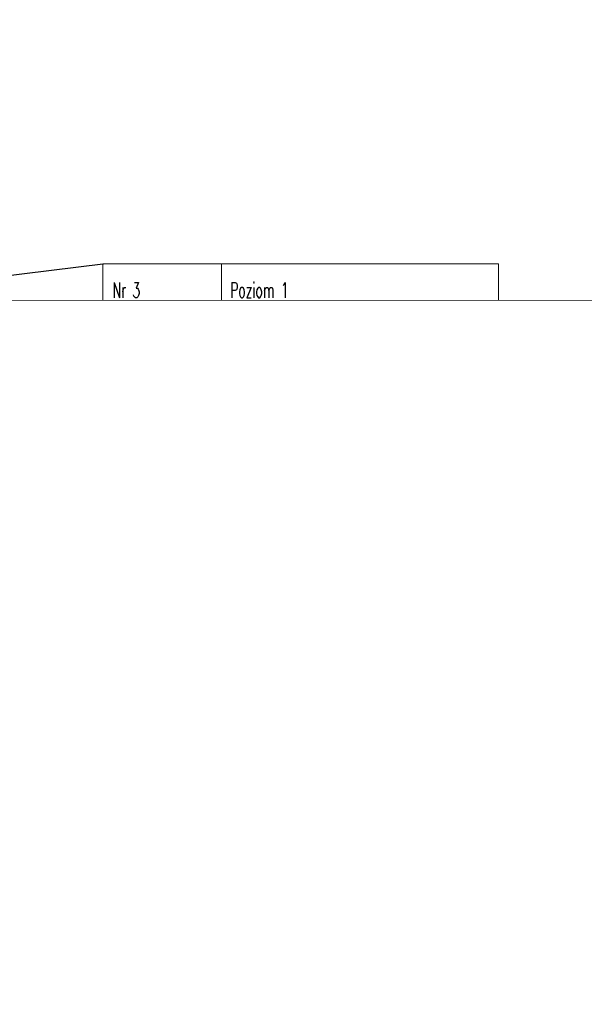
# Model space of a CAD drawing. Header units: millimetres. Extents: x 19887 to 192597, y -14203 to 39042.
# Tile 187 of 256: x 56496 to 57726, y -5918 to -3774. Entities that reach past the tile are written whole.
import ezdxf
from ezdxf import colors
from ezdxf.entities.mleader import LeaderData, LeaderLine
from ezdxf.math import Vec2, Vec3

# ---------------------------------------------------------------- set-up
doc = ezdxf.new("R2010")
doc.units = ezdxf.units.MM
doc.set_wipeout_variables(frame=1)
doc.layers.get('Defpoints').update_dxf_attribs({"color": 4})
for name, color, linetype in [('A_DBA-WYMIAR', 1, 'Continuous'), ('Osie przekroj', 252, 'Continuous'), ('Wymiarowanie', 3, 'Continuous'), ('Wypełnienie', 252, 'Continuous')]:
    doc.layers.add(name, color=color, linetype=linetype)
for name, color, linetype, lineweight in [('Basen_rzut_poziom_1_obrys', 252, 'Continuous', 35), ('Schody', 252, 'Continuous', 5), ('Tabela', 1, 'Continuous', 0)]:
    doc.layers.add(name, color=color, linetype=linetype, lineweight=lineweight)
doc.styles.add('ROMANS', font='romans.shx', dxfattribs={"width": 0.6})
doc.styles.get("Standard").update_dxf_attribs({"font": 'arial.ttf'})
doc.dimstyles.new('000001FB70622F18', dxfattribs={"dimtxt": 20, "dimasz": 5, "dimexe": 5, "dimexo": 1, "dimgap": 20, "dimtad": 1, "dimtoh": 1, "dimdec": 0, "dimtxsty": 'Standard', "dimblk": 'OBLIQUE', "dimcen": 0, "dimdle": 5, "dimclrd": 252, "dimclre": 252, "dimclrt": 252, "dimadec": 0, "dimazin": 0, "dimtfac": 1, "dimtdec": 0, "dimtmove": 0, "dimatfit": 3, "dimldrblk": 'OBLIQUE', "dimfxl": 150, "dimfxlon": 1, "dimlwd": 25, "dimlwe": 25, "dimarcsym": 1})

# ---------------------------------------------------------------- blocks, each defined once
blk = doc.blocks.new('_Oblique')
at = {"color": 0, "linetype": 'ByBlock', "lineweight": -2}
blk.add_line((-0.5, -0.5), (0.5, 0.5), dxfattribs=at)
blk = doc.blocks.new('*D638')
at = {"layer": 'Defpoints', "color": 0}
for p in [(3739.47, -2516.77), (3737.22, -3060.81), (3786.3, -3060.81)]:
    blk.add_point(p, dxfattribs=at)
at = {"layer": 'Wymiarowanie', "color": 252, "linetype": 'Continuous', "lineweight": 25}
for p, q in [((3786.3, -2511.77), (3786.3, -3065.81)), ((3740.47, -2516.77), (3791.3, -2516.77)), ((3738.22, -3060.81), (3791.3, -3060.81))]:
    blk.add_line(p, q, dxfattribs=at)
at = {"layer": 'Wymiarowanie', "color": 252, "linetype": 'ByBlock', "lineweight": 25, "xscale": 5, "yscale": 5, "zscale": 5}
for p, rotation in [((3786.3, -2516.77), 90), ((3786.3, -3060.81), 270)]:
    blk.add_blockref('_Oblique', p, dxfattribs=dict(at, rotation=rotation))
at = {"layer": 'Wymiarowanie', "color": 252, "insert": (3768.8, -2788.79), "char_height": 15, "attachment_point": 5, "rotation": 90, "style": 'ROMANS'}
blk.add_mtext('544', dxfattribs=at)
blk = doc.blocks.new('*D794')
at = {"layer": 'Defpoints', "color": 0}
for p in [(4438.49, -3043.96), (3739.86, -3060.82), (4438.49, -3060.82)]:
    blk.add_point(p, dxfattribs=at)
at = {"layer": 'Wymiarowanie', "color": 252, "linetype": 'Continuous', "lineweight": 25}
for p, q in [((3739.86, -3059.82), (3739.86, -3038.96)), ((4438.49, -3059.82), (4438.49, -3038.96)), ((3734.86, -3043.96), (4443.49, -3043.96))]:
    blk.add_line(p, q, dxfattribs=at)
at = {"layer": 'Wymiarowanie', "color": 252, "linetype": 'ByBlock', "lineweight": 25, "xscale": 5, "yscale": 5, "zscale": 5, "rotation": 180}
blk.add_blockref('_Oblique', (3739.86, -3043.96), dxfattribs=at)
at = {"layer": 'Wymiarowanie', "color": 252, "linetype": 'ByBlock', "lineweight": 25, "xscale": 5, "yscale": 5, "zscale": 5}
blk.add_blockref('_Oblique', (4438.49, -3043.96), dxfattribs=at)
at = {"layer": 'Wymiarowanie', "color": 252, "insert": (4089.18, -3026.46), "char_height": 15, "attachment_point": 5, "style": 'ROMANS'}
blk.add_mtext('699', dxfattribs=at)
blk = doc.blocks.new('G$CF5E15B28')
at = {"layer": 'Wypełnienie'}
h = blk.add_hatch(dxfattribs=at)
h.set_pattern_fill('ANSI31', color=253, scale=5, angle=90)
h.set_pattern_definition([(45, (3252.028, -2175.285), (-11.22532, 11.22532), [])])
h.paths.add_polyline_path([(3756.04, -3077.15), (4422.19, -3077.15), (4422.19, -3224.61), (4439.06, -3224.61), (4438.48, -3063.71), (3739.86, -3060.82), (3739.47, -2516.77), (3385.09, -2193.98), (3359.13, -2222.48), (3553.05, -2396.97), (3467.33, -2490.78), (3467.33, -2520.21), (3483.73, -2520.21), (3483.73, -2497.42), (3563.08, -2407.02), (3729.42, -2553.99), (3727.03, -3062.26), (3613.33, -3062.26), (3613.33, -3077.15), (3727.79, -3077.15), (3726.59, -3209.47), (3756.04, -3209.47)])
at = {"layer": 'Basen_rzut_poziom_1_obrys', "color": 253, "elevation": 0}
for points in [[(3080.9, -1914.79), (3739.47, -2516.77), (3739.86, -3060.82)], [(3739.86, -3060.82), (4438.48, -3063.71), (4439.06, -3224.61)]]:
    blk.add_lwpolyline(points, dxfattribs=at)
at = {"layer": 'Osie przekroj', "color": 253}
for p, q in [((4054.99, -2563.33, 0), (4023.11, -2535.79, 0)), ((4023.11, -2535.79, 0), (4023.11, -2563.33, 0)), ((3915.65, -2563.33, 0), (4054.99, -2563.33, 0))]:
    blk.add_line(p, q, dxfattribs=at)
at = {"layer": 'Tabela', "color": 253, "elevation": 0}
blk.add_lwpolyline([(3817.02, -2336.44), (4208.97, -2336.44), (4208.97, -2424.5), (3817.02, -2424.5)], close=True, dxfattribs=at)
for points in [[(3934.62, -2336.44), (3934.62, -2380.47)], [(3817.02, -2380.47), (4208.97, -2380.47)]]:
    blk.add_lwpolyline(points, dxfattribs=at)
at = {"layer": 'Osie przekroj', "color": 253, "insert": (4022.59, -2613.7, 0), "char_height": 15, "width": 461.7978, "attachment_point": 1, "style": 'ROMANS'}
blk.add_mtext('A', dxfattribs=at)
at = {"layer": 'Tabela', "color": 253, "char_height": 15, "width": 61580.8127, "attachment_point": 1, "style": 'ROMANS'}
for s, insert in [('Nr 3', (3826.64, -2355.08, 0)), ('Poziom 1', (3943.07, -2355.08, 0)), ('\\A1;Powierzchnia 11.70 m{\\H0.7x;\\S2^ ;}', (3826.64, -2398.79, 0))]:
    blk.add_mtext(s, dxfattribs=dict(at, insert=insert))
at = {"layer": 'Wymiarowanie', "color": 253}
for base, p1, p2, angle, picture, middle in [((3786.3, -3060.81, 0), (3739.47, -2516.77, 0), (3737.22, -3060.81, 0), 90, '*D638', (3768.8, -2788.79, 0)), ((4438.49, -3043.96, 0), (3739.86, -3060.82, 0), (4438.49, -3060.82, 0), 0, '*D794', (4089.18, -3026.46, 0))]:
    dim = blk.add_linear_dim(base=base, p1=p1, p2=p2, angle=angle, dimstyle='000001FB70622F18', override={"dimtxt": 15, "dimgap": 10, "dimtxsty": 'ROMANS'}, dxfattribs=at)
    dim.commit()
    dim.dimension.update_dxf_attribs({"geometry": picture, "text_midpoint": middle})
at = {"layer": 'Schody', "color": 253}
ml = blk.add_multileader_mtext('Standard', dxfattribs=at)
ml.set_content('', color=253)
ml.set_leader_properties()
ml.build(insert=Vec2(0, 0))
ml.multileader.update_dxf_attribs({"text_top_attachment_type": 0, "text_bottom_attachment_type": 0, "dogleg_length": 0.8, "arrow_head_size": 20})
ctx = ml.context
ctx.base_point, ctx.char_height, ctx.arrow_head_size, ctx.landing_gap_size, ctx.plane_origin, ctx.plane_x_axis, ctx.plane_y_axis = Vec3(3817.82, -2336.44, 0), 0.4, 20, 0.2, Vec3(4573.88, -2714.77, 0), Vec3(1, 0, 0), Vec3(0, 1, 0)
ctx.attachment_type = 2
notes = []
notes.append((ctx, [(1, (1, 1, 0), (3817.02, -2336.44, 0), (1, 0, 0), 0.8, [(0, [(3337.13, -2396.55, 0)], 256, [])])]))
ctx.mtext.insert, ctx.mtext.text_direction, ctx.mtext.flow_direction = Vec3(3818.02, -2336.44, 0), Vec3(1, 0, 0), 5
for ctx, leaders in notes:
    for number, flags, end, landing, length, lines in leaders:
        leader = LeaderData()
        leader.index, (leader.has_last_leader_line, leader.has_dogleg_vector, leader.attachment_direction) = number, flags
        leader.last_leader_point, leader.dogleg_vector, leader.dogleg_length = Vec3(end), Vec3(landing), length
        for number, points, colour, breaks in lines:
            line = LeaderLine()
            line.index, line.vertices, line.color, line.breaks = number, Vec3.list(points), colors.encode_raw_color(colour), breaks
            leader.lines.append(line)
        ctx.leaders.append(leader)

msp = doc.modelspace()

# ---------------------------------------------------------------- linework, layer by layer
at = {"layer": 'Tabela'}
for points in [[(50394.6, -11810.4), (60894.6, -11810.4), (60894.6, -4385.4), (50394.6, -4385.4)], [(50894.6, -11685.4), (60769.6, -11685.4), (60769.6, -4510.4), (50894.6, -4510.4)]]:
    msp.add_lwpolyline(points, close=True, dxfattribs=at)

# ---------------------------------------------------------------- block references
at = {"xscale": 2.2, "yscale": 2.2, "zscale": 2.2}
msp.add_blockref('G$CF5E15B28', (48279.4, 835.1, 0), dxfattribs=at)

# ---------------------------------------------------------------- next in the draw order: wipeouts: each hides what was drawn before it
msp.add_wipeout([(50894.6, -11685.4), (50894.6, -11810.4), (60894.6, -11810.4), (60894.6, -4385.4), (50394.6, -4385.4), (50394.6, -11810.4), (50894.6, -11810.4), (50894.6, -11685.4), (60769.6, -11685.4), (60769.6, -4510.4), (50894.6, -4510.4)]).dxf.layer = 'A_DBA-WYMIAR'

doc.saveas('drawing.dxf')
